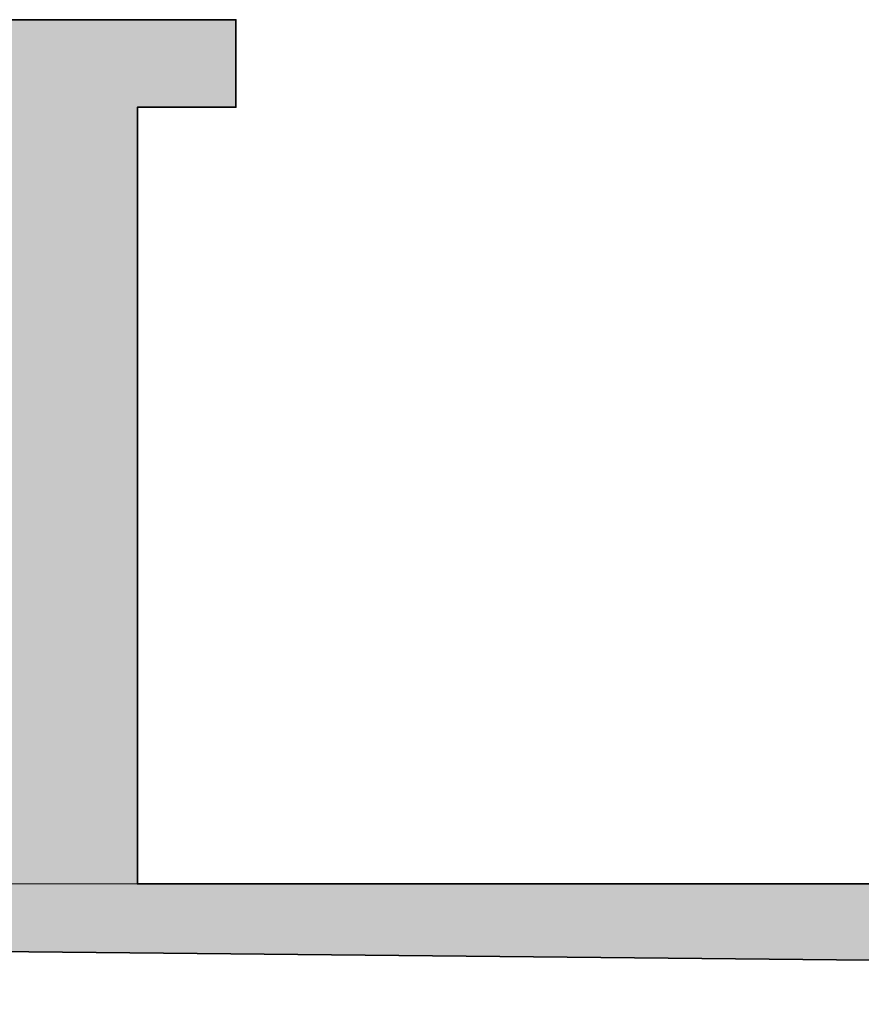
# Model space of a CAD drawing. Header units: millimetres. Extents: x 16698 to 93787, y -21104 to 39413.
# Tile 136 of 256: x 25790 to 25867, y 9742 to 9832. Entities that reach past the tile are written whole.
import ezdxf

# ---------------------------------------------------------------- set-up
doc = ezdxf.new("R2010")
doc.units = ezdxf.units.MM
doc.linetypes.add('HIDDEN', pattern=[9.525, 6.35, -3.175])
for name, color, linetype, lineweight in [('!MODUS_HATCH_ŚCIANA', 254, 'Continuous', 9), ('!MODUS_OPIS', 3, 'Continuous', 13), ('__MODUS_ŚCIANY', 2, 'Continuous', 35)]:
    doc.layers.add(name, color=color, linetype=linetype, lineweight=lineweight)

msp = doc.modelspace()

# ---------------------------------------------------------------- hatches: boundary and pattern name
at = {"layer": '!MODUS_HATCH_ŚCIANA', "ltscale": 2}
h = msp.add_hatch(color=256, dxfattribs=at)
h.dxf.hatch_style = 1
h.paths.add_polyline_path([(25800.60707, 9824.23322), (25809.60707, 9824.23322), (25809.60707, 9832.23322), (25737.56249, 9832.23322), (25737.56249, 9824.23322), (25769.10707, 9824.23322), (25769.10707, 9747.23322), (26273.60707, 9742.23322), (26273.60707, 9753.23322), (25800.60707, 9753.23322)], flags=17)

# ---------------------------------------------------------------- linework, layer by layer
at = {"layer": '!MODUS_OPIS', "linetype": 'HIDDEN', "ltscale": 2}
msp.add_lwpolyline([(25769.10707, 9753.23322), (26411.13392, 9753.23322)], dxfattribs=at)
at = {"layer": '__MODUS_ŚCIANY'}
for points in [[(25769.10707, 9747.23322), (25769.10707, 9824.23322), (25737.56249, 9824.23322), (25737.56249, 9832.23322), (25809.60707, 9832.23322), (25809.60707, 9824.23322), (25800.60707, 9824.23322), (25800.60707, 9753.23322), (26273.60707, 9753.23322), (26273.60707, 9742.23322)], [(25769.10707, 9747.23322), (26273.60707, 9742.23322)]]:
    msp.add_lwpolyline(points, dxfattribs=at)

doc.saveas('drawing.dxf')
